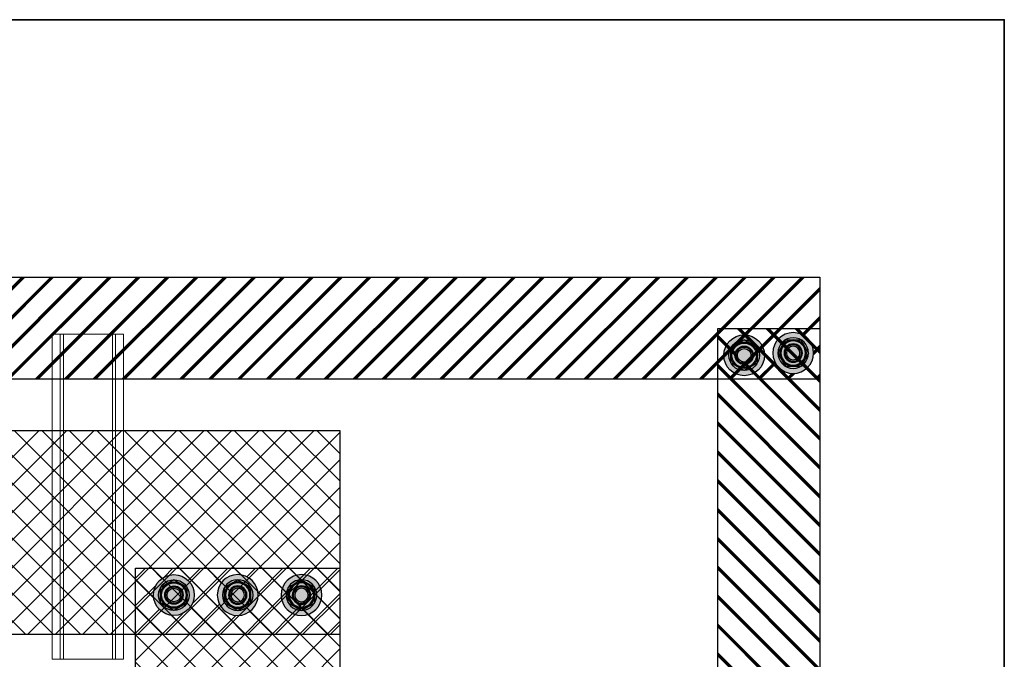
# Model space of a CAD drawing. Header units: millimetres. Extents: x -31 to 6803, y 0 to 664.
# Tile 100 of 119: x 1401 to 1435, y 215 to 237. Entities that reach past the tile are written whole.
import ezdxf

# ---------------------------------------------------------------- set-up
doc = ezdxf.new("R2010")
doc.units = ezdxf.units.MM
doc.layers.add('INTFCLR_5769', color=7, linetype='Continuous')
doc.layers.add('Złączki', color=7, linetype='Continuous')
doc.linetypes.add('CPFLEX', pattern='A,0.0001,-0.2,[131,LTYPESHP.SHX,S=0.2,R=0,X=-0.2,Y=0],-0.4,[131,LTYPESHP.SHX,S=0.2,R=180,X=0.2,Y=0],-0.2', length=0.8001)

# ---------------------------------------------------------------- blocks, each defined once
blk = doc.blocks.new('*U124')
at = {"transparency": 33554687}
h = blk.add_hatch(color=9, dxfattribs=at)
h.dxf.hatch_style = 1
h.paths.add_polyline_path([(-10, 0, 1), (10, 0, 1)])
at = {"color": 7}
blk.add_circle((-0.01, -0.01), 4.09, dxfattribs=at)
at = {"layer": 'INTFCLR_5769', "color": 7}
for p, q in [((-0.01, 7.5), (-6.49, 3.76)), ((6.49, 3.76), (0.01, 7.5)), ((-6.5, -3.74), (-6.5, 3.74)), ((6.5, -3.74), (6.5, 3.74)), ((-0.01, -7.5), (-6.49, -3.76)), ((6.49, -3.76), (0.01, -7.5))]:
    blk.add_line(p, q, dxfattribs=at)
for radius in [10, 7.5, 6.5, 6, 4.5, 4.32, 4, 3.32]:
    blk.add_circle((0, 0), radius, dxfattribs=at)
for centre, radius, start, end in [((0, 0), 7.5, 89.9278, 90.0751), ((0, 0), 7.5, 149.9251, 150.0721), ((-0.01, 0), 7.51, 29.9257, 30.0727), ((0.01, 0), 7.51, 209.9273, 210.0744), ((0, 0), 7.5, 329.9248, 330.0721), ((0, 0), 7.5, 269.9279, 270.0752)]:
    blk.add_arc(centre, radius, start, end, dxfattribs=at)
blk = doc.blocks.new('*U126')
at = {"transparency": 33554687}
h = blk.add_hatch(color=9, dxfattribs=at)
h.dxf.hatch_style = 1
h.paths.add_polyline_path([(-10, 0, 1), (10, 0, 1)])
at = {"color": 7}
blk.add_circle((-0.01, -0.01), 4.09, dxfattribs=at)
at = {"layer": 'INTFCLR_5769', "color": 7}
for p, q in [((-0.01, 7.5), (-6.49, 3.76)), ((6.49, 3.76), (0.01, 7.5)), ((-6.5, -3.74), (-6.5, 3.74)), ((6.5, -3.74), (6.5, 3.74)), ((-0.01, -7.5), (-6.49, -3.76)), ((6.49, -3.76), (0.01, -7.5))]:
    blk.add_line(p, q, dxfattribs=at)
for radius in [10, 7.5, 6.5, 6, 4.5, 4.32, 4, 3.32]:
    blk.add_circle((0, 0), radius, dxfattribs=at)
for centre, radius, start, end in [((0, 0), 7.5, 89.9278, 90.0751), ((0, 0), 7.5, 149.9251, 150.0721), ((-0.01, 0), 7.51, 29.9257, 30.0727), ((0.01, 0), 7.51, 209.9273, 210.0744), ((0, 0), 7.5, 329.9248, 330.0721), ((0, 0), 7.5, 269.9279, 270.0752)]:
    blk.add_arc(centre, radius, start, end, dxfattribs=at)
blk = doc.blocks.new('*U127')
at = {"transparency": 33554687}
h = blk.add_hatch(color=9, dxfattribs=at)
h.dxf.hatch_style = 1
h.paths.add_polyline_path([(-10, 0, 1), (10, 0, 1)])
at = {"color": 7}
blk.add_circle((-0.01, -0.01), 4.09, dxfattribs=at)
at = {"layer": 'INTFCLR_5769', "color": 7}
for p, q in [((-0.01, 7.5), (-6.49, 3.76)), ((6.49, 3.76), (0.01, 7.5)), ((-6.5, -3.74), (-6.5, 3.74)), ((6.5, -3.74), (6.5, 3.74)), ((-0.01, -7.5), (-6.49, -3.76)), ((6.49, -3.76), (0.01, -7.5))]:
    blk.add_line(p, q, dxfattribs=at)
for radius in [10, 7.5, 6.5, 6, 4.5, 4.32, 4, 3.32]:
    blk.add_circle((0, 0), radius, dxfattribs=at)
for centre, radius, start, end in [((0, 0), 7.5, 89.9278, 90.0751), ((0, 0), 7.5, 149.9251, 150.0721), ((-0.01, 0), 7.51, 29.9257, 30.0727), ((0.01, 0), 7.51, 209.9273, 210.0744), ((0, 0), 7.5, 329.9248, 330.0721), ((0, 0), 7.5, 269.9279, 270.0752)]:
    blk.add_arc(centre, radius, start, end, dxfattribs=at)
blk = doc.blocks.new('*U128')
at = {"transparency": 33554687}
h = blk.add_hatch(color=9, dxfattribs=at)
h.dxf.hatch_style = 1
h.paths.add_polyline_path([(-10, 0, 1), (10, 0, 1)])
at = {"color": 7}
blk.add_circle((-0.01, -0.01), 4.09, dxfattribs=at)
at = {"layer": 'INTFCLR_5769', "color": 7}
for p, q in [((-0.01, 7.5), (-6.49, 3.76)), ((6.49, 3.76), (0.01, 7.5)), ((-6.5, -3.74), (-6.5, 3.74)), ((6.5, -3.74), (6.5, 3.74)), ((-0.01, -7.5), (-6.49, -3.76)), ((6.49, -3.76), (0.01, -7.5))]:
    blk.add_line(p, q, dxfattribs=at)
for radius in [10, 7.5, 6.5, 6, 4.5, 4.32, 4, 3.32]:
    blk.add_circle((0, 0), radius, dxfattribs=at)
for centre, radius, start, end in [((0, 0), 7.5, 89.9278, 90.0751), ((0, 0), 7.5, 149.9251, 150.0721), ((-0.01, 0), 7.51, 29.9257, 30.0727), ((0.01, 0), 7.51, 209.9273, 210.0744), ((0, 0), 7.5, 329.9248, 330.0721), ((0, 0), 7.5, 269.9279, 270.0752)]:
    blk.add_arc(centre, radius, start, end, dxfattribs=at)
blk = doc.blocks.new('*U129')
at = {"transparency": 33554687}
h = blk.add_hatch(color=9, dxfattribs=at)
h.dxf.hatch_style = 1
h.paths.add_polyline_path([(-10, 0, 1), (10, 0, 1)])
at = {"color": 7}
blk.add_circle((-0.01, -0.01), 4.09, dxfattribs=at)
at = {"layer": 'INTFCLR_5769', "color": 7}
for p, q in [((-0.01, 7.5), (-6.49, 3.76)), ((6.49, 3.76), (0.01, 7.5)), ((-6.5, -3.74), (-6.5, 3.74)), ((6.5, -3.74), (6.5, 3.74)), ((-0.01, -7.5), (-6.49, -3.76)), ((6.49, -3.76), (0.01, -7.5))]:
    blk.add_line(p, q, dxfattribs=at)
for radius in [10, 7.5, 6.5, 6, 4.5, 4.32, 4, 3.32]:
    blk.add_circle((0, 0), radius, dxfattribs=at)
for centre, radius, start, end in [((0, 0), 7.5, 89.9278, 90.0751), ((0, 0), 7.5, 149.9251, 150.0721), ((-0.01, 0), 7.51, 29.9257, 30.0727), ((0.01, 0), 7.51, 209.9273, 210.0744), ((0, 0), 7.5, 329.9248, 330.0721), ((0, 0), 7.5, 269.9279, 270.0752)]:
    blk.add_arc(centre, radius, start, end, dxfattribs=at)
blk = doc.blocks.new('*U130')
at = {"transparency": 33554687}
h = blk.add_hatch(color=9, dxfattribs=at)
h.dxf.hatch_style = 1
h.paths.add_polyline_path([(-10, 0, 1), (10, 0, 1)])
at = {"color": 7}
blk.add_circle((-0.01, -0.01), 4.09, dxfattribs=at)
at = {"layer": 'INTFCLR_5769', "color": 7}
for p, q in [((-0.01, 7.5), (-6.49, 3.76)), ((6.49, 3.76), (0.01, 7.5)), ((-6.5, -3.74), (-6.5, 3.74)), ((6.5, -3.74), (6.5, 3.74)), ((-0.01, -7.5), (-6.49, -3.76)), ((6.49, -3.76), (0.01, -7.5))]:
    blk.add_line(p, q, dxfattribs=at)
for radius in [10, 7.5, 6.5, 6, 4.5, 4.32, 4, 3.32]:
    blk.add_circle((0, 0), radius, dxfattribs=at)
for centre, radius, start, end in [((0, 0), 7.5, 89.9278, 90.0751), ((0, 0), 7.5, 149.9251, 150.0721), ((-0.01, 0), 7.51, 29.9257, 30.0727), ((0.01, 0), 7.51, 209.9273, 210.0744), ((0, 0), 7.5, 329.9248, 330.0721), ((0, 0), 7.5, 269.9279, 270.0752)]:
    blk.add_arc(centre, radius, start, end, dxfattribs=at)
blk = doc.blocks.new('*U131')
at = {"transparency": 33554687}
h = blk.add_hatch(color=9, dxfattribs=at)
h.dxf.hatch_style = 1
h.paths.add_polyline_path([(-10, 0, 1), (10, 0, 1)])
at = {"color": 7}
blk.add_circle((-0.01, -0.01), 4.09, dxfattribs=at)
at = {"layer": 'INTFCLR_5769', "color": 7}
for p, q in [((-0.01, 7.5), (-6.49, 3.76)), ((6.49, 3.76), (0.01, 7.5)), ((-6.5, -3.74), (-6.5, 3.74)), ((6.5, -3.74), (6.5, 3.74)), ((-0.01, -7.5), (-6.49, -3.76)), ((6.49, -3.76), (0.01, -7.5))]:
    blk.add_line(p, q, dxfattribs=at)
for radius in [10, 7.5, 6.5, 6, 4.5, 4.32, 4, 3.32]:
    blk.add_circle((0, 0), radius, dxfattribs=at)
for centre, radius, start, end in [((0, 0), 7.5, 89.9278, 90.0751), ((0, 0), 7.5, 149.9251, 150.0721), ((-0.01, 0), 7.51, 29.9257, 30.0727), ((0.01, 0), 7.51, 209.9273, 210.0744), ((0, 0), 7.5, 329.9248, 330.0721), ((0, 0), 7.5, 269.9279, 270.0752)]:
    blk.add_arc(centre, radius, start, end, dxfattribs=at)
blk = doc.blocks.new('*U132')
at = {"transparency": 33554687}
h = blk.add_hatch(color=9, dxfattribs=at)
h.dxf.hatch_style = 1
h.paths.add_polyline_path([(-10, 0, 1), (10, 0, 1)])
at = {"color": 7}
blk.add_circle((-0.01, -0.01), 4.09, dxfattribs=at)
at = {"layer": 'INTFCLR_5769', "color": 7}
for p, q in [((-0.01, 7.5), (-6.49, 3.76)), ((6.49, 3.76), (0.01, 7.5)), ((-6.5, -3.74), (-6.5, 3.74)), ((6.5, -3.74), (6.5, 3.74)), ((-0.01, -7.5), (-6.49, -3.76)), ((6.49, -3.76), (0.01, -7.5))]:
    blk.add_line(p, q, dxfattribs=at)
for radius in [10, 7.5, 6.5, 6, 4.5, 4.32, 4, 3.32]:
    blk.add_circle((0, 0), radius, dxfattribs=at)
for centre, radius, start, end in [((0, 0), 7.5, 89.9278, 90.0751), ((0, 0), 7.5, 149.9251, 150.0721), ((-0.01, 0), 7.51, 29.9257, 30.0727), ((0.01, 0), 7.51, 209.9273, 210.0744), ((0, 0), 7.5, 329.9248, 330.0721), ((0, 0), 7.5, 269.9279, 270.0752)]:
    blk.add_arc(centre, radius, start, end, dxfattribs=at)
blk = doc.blocks.new('*U162')
at = {"transparency": 33554687}
h = blk.add_hatch(color=9, dxfattribs=at)
h.dxf.hatch_style = 1
h.paths.add_polyline_path([(-10, 0, 1), (10, 0, 1)])
at = {"color": 7}
blk.add_circle((-0.01, -0.01), 4.09, dxfattribs=at)
at = {"layer": 'INTFCLR_5769', "color": 7}
for p, q in [((-0.01, 7.5), (-6.49, 3.76)), ((6.49, 3.76), (0.01, 7.5)), ((-6.5, -3.74), (-6.5, 3.74)), ((6.5, -3.74), (6.5, 3.74)), ((-0.01, -7.5), (-6.49, -3.76)), ((6.49, -3.76), (0.01, -7.5))]:
    blk.add_line(p, q, dxfattribs=at)
for radius in [10, 7.5, 6.5, 6, 4.5, 4.32, 4, 3.32]:
    blk.add_circle((0, 0), radius, dxfattribs=at)
for centre, radius, start, end in [((0, 0), 7.5, 89.9278, 90.0751), ((0, 0), 7.5, 149.9251, 150.0721), ((-0.01, 0), 7.51, 29.9257, 30.0727), ((0.01, 0), 7.51, 209.9273, 210.0744), ((0, 0), 7.5, 329.9248, 330.0721), ((0, 0), 7.5, 269.9279, 270.0752)]:
    blk.add_arc(centre, radius, start, end, dxfattribs=at)
blk = doc.blocks.new('*U187')
at = {"layer": 'Złączki', "lineweight": 0}
for p, q in [((0, 17.5), (159.12, 17.5)), ((0, -17.5), (0, 17.5)), ((159.12, 17.5), (159.12, -17.5)), ((0, 13.5), (159.12, 13.5)), ((0, 12), (159.12, 12)), ((159.12, -12), (0, -12)), ((159.12, -13.5), (0, -13.5)), ((159.12, -17.5), (0, -17.5))]:
    blk.add_line(p, q, dxfattribs=at)

msp = doc.modelspace()

# ---------------------------------------------------------------- hatches: boundary and pattern name
at = {"true_color": 0x58ba48}
h = msp.add_hatch(dxfattribs=at)
h.set_pattern_fill('JIS_RC_10', color=85, scale=0.07)
h.set_pattern_definition([(45, (1237.8037, 226.5842), (-0.4949747, 0.4949747), []), (45, (1237.85445, 226.5842), (-0.4949747, 0.4949747), []), (45, (1237.9052, 226.5842), (-0.4949747, 0.4949747), [])])
h.paths.add_polyline_path([(1215.196, 228.334), (1215.196, 224.834), (1428.279, 224.834), (1428.279, 228.334)])
edge = h.paths.add_edge_path(flags=16)
edge.add_arc((1427.362, 225.735), 0.7, 0, 360)
edge = h.paths.add_edge_path(flags=0)
edge.add_line((1427.099, 226.19), (1427.099, 226.19))
edge.add_line((1427.099, 226.19), (1427.1, 226.19))
edge.add_arc((1427.362, 225.735), 0.525, 60.0739, 119.9261, ccw=False)
edge.add_line((1427.624, 226.19), (1427.625, 226.19))
edge.add_line((1427.625, 226.19), (1427.625, 226.19))
edge.add_arc((1427.362, 225.735), 0.525, 0.0738, 59.9262, ccw=False)
edge.add_line((1427.887, 225.736), (1427.887, 225.735))
edge.add_line((1427.887, 225.735), (1427.887, 225.735))
edge.add_arc((1427.362, 225.735), 0.525, 180.0736, 359.9264, ccw=False)
edge.add_line((1426.837, 225.735), (1426.837, 225.735))
edge.add_line((1426.837, 225.735), (1426.837, 225.736))
edge.add_arc((1427.362, 225.735), 0.525, 120.0738, 179.9262, ccw=False)
edge = h.paths.add_edge_path(flags=0)
edge.add_arc((1427.362, 225.735), 0.455, 0, 360)
h = msp.add_hatch(dxfattribs=at)
h.set_pattern_fill('JIS_RC_10', color=85, scale=0.07, angle=270)
h.set_pattern_definition([(315, (1426.5294, 226.5747), (0.4949747, 0.4949747), []), (315, (1426.5294, 226.524), (0.4949747, 0.4949747), []), (315, (1426.5294, 226.4732), (0.4949747, 0.4949747), [])])
h.paths.add_polyline_path([(1428.279, 226.575), (1424.779, 226.575), (1424.779, 118.084), (1428.279, 118.084)])
h.paths.add_polyline_path([(1425.913, 225.657, 1), (1425.448, 225.657, 1)], flags=16)
h = msp.add_hatch()
h.set_pattern_fill('ANSI37', color=150, scale=0.21)
h.set_pattern_definition([(45, (1406.74226, 218.8842), (-0.4714634, 0.4714634), []), (135, (1406.74226, 218.8842), (-0.4714634, -0.4714634), [])])
h.paths.add_polyline_path([(1237.804, 223.084), (1237.804, 216.084), (1411.817, 216.084), (1411.817, 223.084)])
h = msp.add_hatch()
h.set_pattern_fill('ANSI37', color=150, scale=0.21, angle=270)
h.set_pattern_definition([(315, (1407.6168, 114.2715), (0.4714634, 0.4714634), []), (45, (1407.6168, 114.2715), (-0.4714634, 0.4714634), [])])
h.paths.add_polyline_path([(1411.817, 218.357), (1404.817, 218.357), (1404.817, 118.084), (1411.817, 118.084)])
edge = h.paths.add_edge_path(flags=16)
edge.add_arc((1408.317, 217.44), 0.7, 0, 360)
edge = h.paths.add_edge_path(flags=16)
edge.add_arc((1406.129, 217.44), 0.7, 0, 360)

# ---------------------------------------------------------------- linework, layer by layer
for p, q in [((1222.719, 228.334), (1428.279, 228.334)), ((1428.279, 228.334), (1428.279, 224.834)), ((1424.779, 118.084), (1424.779, 226.575)), ((1424.779, 226.575), (1428.279, 226.575)), ((1428.279, 226.575), (1428.279, 118.084)), ((1428.279, 224.834), (1222.719, 224.834)), ((1237.804, 223.084), (1411.817, 223.084)), ((1411.817, 223.084), (1411.817, 216.084)), ((1404.817, 118.084), (1404.817, 218.357)), ((1404.817, 218.357), (1411.817, 218.357)), ((1411.817, 218.357), (1411.817, 118.084)), ((1411.817, 216.084), (1237.804, 216.084))]:
    msp.add_line(p, q)
at = {"color": 1, "linetype": 'CPFLEX', "lineweight": 35}
msp.add_lwpolyline([(1290.957, 237.16), (1434.6, 237.16), (1434.6, 93.694), (1345.82, 93.694), (1345.82, 147.512), (1290.957, 147.512), (1290.957, 237.16)], dxfattribs=at)

# ---------------------------------------------------------------- block references
at = {"yscale": 0.06999999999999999, "zscale": 0.06999999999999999, "rotation": 270}
for name, p, xscale in [('*U187', (1403.179, 226.376), 0.06999999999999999), ('*U162', (1427.362, 225.735), -0.06999999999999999)]:
    msp.add_blockref(name, p, dxfattribs=dict(at, xscale=xscale))
at = {"yscale": 0.06999999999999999, "zscale": 0.06999999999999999}
for name, p, xscale in [('*U124', (1425.681, 225.657), 0.06999999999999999), ('*U126', (1425.681, 225.657), 0.06999999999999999), ('*U128', (1406.129, 217.44), 0.06999999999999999), ('*U131', (1406.129, 217.44), 0.06999999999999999), ('*U127', (1408.317, 217.44), -0.06999999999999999), ('*U130', (1408.317, 217.44), -0.06999999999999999), ('*U129', (1410.504, 217.44), -0.06999999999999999), ('*U132', (1410.504, 217.44), -0.06999999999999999)]:
    msp.add_blockref(name, p, dxfattribs=dict(at, xscale=xscale))

doc.saveas('drawing.dxf')
